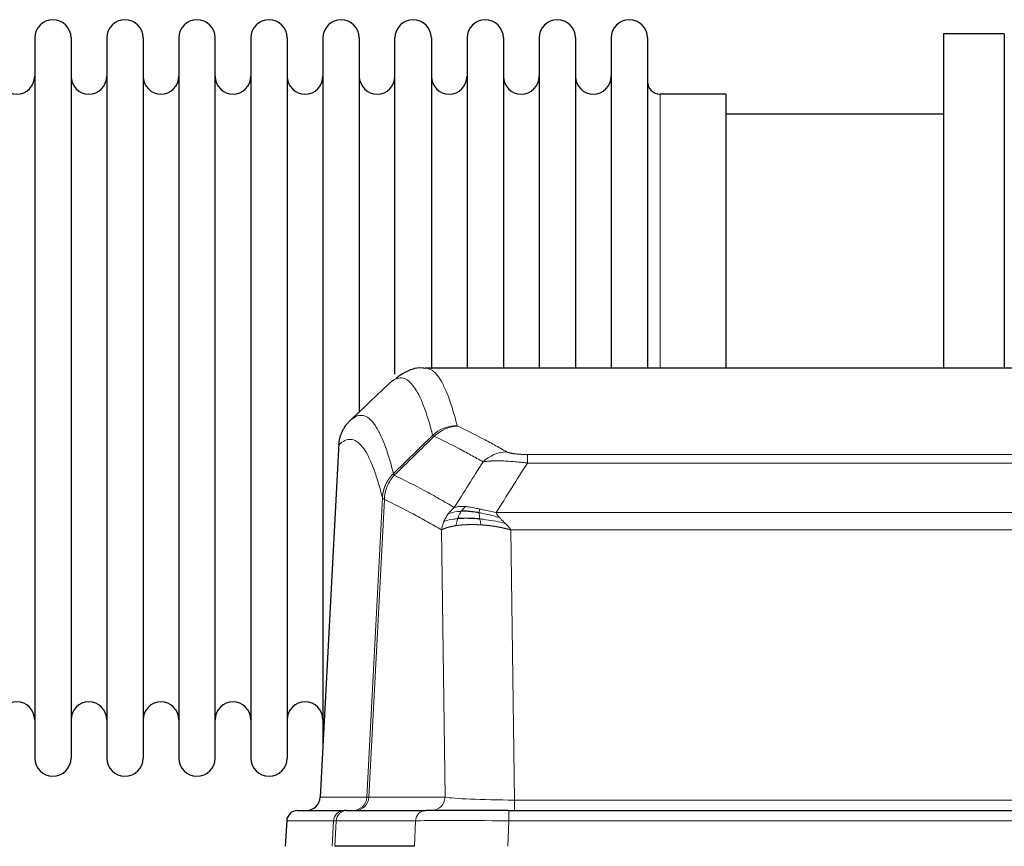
# Model space of a CAD drawing. Header units: inches. Extents: x 0 to 20790, y -12 to 14700.
# Tile 129 of 256: x 4192 to 4468, y 11704 to 11936. Entities that reach past the tile are written whole.
import ezdxf

# ---------------------------------------------------------------- set-up
doc = ezdxf.new("R2010")
doc.units = ezdxf.units.IN
doc.layers.add('1', color=7, linetype='Continuous', true_color=0xffffff)

msp = doc.modelspace()

# ---------------------------------------------------------------- linework, layer by layer
at = {"layer": '1', "color": 2, "linetype": 'Continuous', "lineweight": 25}
for p, q in [((4196.115, 11930.881), (4196.115, 11729.081)), ((4206.315, 11930.881), (4206.315, 11729.081)), ((4216.315, 11930.881), (4216.315, 11729.081)), ((4226.515, 11930.881), (4226.515, 11729.081)), ((4236.515, 11930.881), (4236.515, 11729.081)), ((4246.715, 11729.081), (4246.715, 11930.881)), ((4256.715, 11930.881), (4256.715, 11729.081)), ((4266.915, 11930.881), (4266.915, 11729.081)), ((4276.915, 11930.881), (4276.915, 11829.981)), ((4287.115, 11930.881), (4287.115, 11829.981)), ((4297.115, 11836.702), (4297.115, 11930.881)), ((4307.315, 11930.881), (4307.315, 11838.164)), ((4317.315, 11930.881), (4317.315, 11838.381)), ((4327.515, 11930.881), (4327.515, 11838.381)), ((4337.515, 11930.881), (4337.515, 11838.381)), ((4347.715, 11930.881), (4347.715, 11838.381)), ((4357.715, 11930.881), (4357.715, 11838.381)), ((4367.915, 11930.881), (4367.915, 11838.381)), ((4450.915, 11931.981), (4450.915, 11838.383)), ((4467.915, 11931.981), (4450.915, 11931.981)), ((4467.915, 11931.981), (4467.915, 11838.383)), ((4389.915, 11915.131), (4371.415, 11915.131)), ((4389.915, 11915.131), (4389.915, 11838.377)), ((4450.915, 11909.481), (4389.909, 11909.481)), ((4568.269, 11838.375), (4305.561, 11838.375)), ((4276.915, 11829.981), (4276.915, 11732.759)), ((4287.115, 11829.981), (4287.115, 11826.069)), ((4281.413, 11817.356), (4276.139, 11718.163)), ((4269.767, 11714.375), (4282.878, 11714.375)), ((4283.575, 11714.375), (4282.878, 11714.375)), ((4283.575, 11714.375), (4305.749, 11714.375)), ((4329.004, 11714.375), (4305.749, 11714.375)), ((4329.004, 11714.375), (4544.825, 11714.375)), ((4266.757, 11711.535), (4266.376, 11704.375)), ((4302.549, 11704.375), (4280.295, 11704.375))]:
    msp.add_line(p, q, dxfattribs=at)
at = {"layer": '1', "color": 110, "linetype": 'Continuous', "lineweight": 13}
for p, q in [((4371.415, 11915.131), (4371.415, 11838.377)), ((4281.399, 11816.862), (4276.151, 11718.166)), ((4334.243, 11811.752), (4334.243, 11814.169)), ((4334.243, 11814.169), (4539.586, 11814.169)), ((4539.586, 11811.752), (4334.243, 11811.752)), ((4289.217, 11718.166), (4293.594, 11802.035)), ((4294.15, 11801.558), (4289.798, 11718.166)), ((4325.512, 11797.922), (4548.317, 11797.922)), ((4311.15, 11718.166), (4310.193, 11793.013)), ((4544.205, 11793.023), (4329.625, 11793.023)), ((4329.625, 11793.023), (4330.593, 11717.34)), ((4276.151, 11718.166), (4289.217, 11718.166)), ((4289.798, 11718.166), (4311.15, 11718.166)), ((4330.593, 11714.375), (4330.593, 11717.34)), ((4330.593, 11717.34), (4543.236, 11717.34)), ((4329.004, 11711.532), (4329.004, 11714.375)), ((4266.773, 11711.532), (4266.393, 11704.375)), ((4279.884, 11711.532), (4266.773, 11711.532)), ((4279.51, 11704.375), (4279.884, 11711.532)), ((4280.668, 11711.532), (4280.295, 11704.375)), ((4302.842, 11711.532), (4280.668, 11711.532)), ((4302.549, 11704.375), (4302.842, 11711.532)), ((4329.004, 11711.532), (4328.711, 11704.375)), ((4544.825, 11711.532), (4329.004, 11711.532))]:
    msp.add_line(p, q, dxfattribs=at)
at = {"layer": '1', "color": 2, "linetype": 'Continuous', "lineweight": 25}
for centre, radius, start, end in [((4201.215, 11930.881), 5.1, 0, 180), ((4221.415, 11930.881), 5.1, 0, 180), ((4241.615, 11930.881), 5.1, 0, 180), ((4261.815, 11930.881), 5.1, 0, 180), ((4282.015, 11930.881), 5.1, 0, 180), ((4302.215, 11930.881), 5.1, 0, 180), ((4322.415, 11930.881), 5.1, 0, 180), ((4342.615, 11930.881), 5.1, 0, 180), ((4362.815, 11930.881), 5.1, 0, 180), ((4191.115, 11920.131), 5, 180, 0), ((4211.315, 11920.131), 5, 180, 0), ((4231.515, 11920.131), 5, 180, 0), ((4251.715, 11920.131), 5, 180, 0), ((4271.915, 11920.131), 5, 180, 0), ((4292.115, 11920.131), 5, 180, 0), ((4312.315, 11920.131), 5, 180, 0), ((4332.515, 11920.131), 5, 180, 0), ((4352.715, 11920.131), 5, 180, 0), ((4371.415, 11918.631), 3.5, 180, 270), ((4191.115, 11739.831), 5, 0, 180), ((4211.315, 11739.831), 5, 0, 180), ((4231.515, 11739.831), 5, 0, 180), ((4251.715, 11739.831), 5, 0, 180), ((4271.915, 11739.831), 5, 0, 180), ((4201.215, 11729.081), 5.1, 180, 0), ((4221.415, 11729.081), 5.1, 180, 0), ((4241.615, 11729.081), 5.1, 180, 0), ((4261.815, 11729.081), 5.1, 180, 0), ((4269.753, 11711.375), 3, 90, 176.80547)]:
    msp.add_arc(centre, radius, start, end, dxfattribs=at)
at = {"layer": '1', "color": 110, "linetype": 'Continuous', "lineweight": 13}
for centre, major_axis, ratio, start_param, end_param in [((4314.548, 11812.319), (-9.695, -2.45), 0.9931439, 4.4664808, 5.2238901), ((4314.735, 11812.158), (-4.281, -9.037), 0.9659395, 3.5975691, 4.3432065), ((4328.396, 11805.012), (-4.97, -8.677), 0.9635717, 3.6779385, 4.4208965), ((4285.225, 11718.375), (0, 4), 0.9993908, 3.1415927, 4.6600291), ((4285.923, 11718.375), (0, 4), 0.9702957, 3.1415927, 4.6600291), ((4309.243, 11718.375), (20.038, 0.208), 0.001459, 3.1763609, 3.3855124), ((4307.275, 11718.375), (0, 4), 0.9702957, 3.1415927, 4.6600291), ((4330.514, 11718.375), (-20.002, 0.052), 0.0517476, 0.2535919, 1.5749043), ((4269.767, 11711.375), (0, 3), 0.9993908, 0, 1.5184364), ((4282.878, 11711.375), (0, 3), 0.9993908, 0, 1.5184364), ((4283.575, 11711.375), (0, 3), 0.9702957, 0, 1.5184364), ((4305.749, 11711.375), (0, 3), 0.9702957, 0, 1.5184364), ((4306.896, 11711.375), (-27.029, 0.156), 0.000812, 6.0391366, 6.248288), ((4329.056, 11711.375), (-27.018, 0.123), 0.0058026, 4.7143189, 6.0386286)]:
    msp.add_ellipse(centre, major_axis=major_axis, ratio=ratio, start_param=start_param, end_param=end_param, dxfattribs=at)
at = {"layer": '1', "color": 2, "linetype": 'Continuous', "lineweight": 25}
msp.add_ellipse((4272.159, 11718.375), major_axis=(0, 4), ratio=0.9993908, start_param=3.1415927, end_param=4.6600291, dxfattribs=at)
for points, knots in [([(4305.564, 11838.24), (4305.342, 11838.289), (4303.108, 11838.711), (4299.778, 11837.237), (4297.902, 11835.913), (4297.358, 11835.366)], [0, 0, 0, 0, 0.0680433, 0.6928769, 1, 1, 1, 1]), ([(4281.399, 11816.862), (4281.428, 11817.493), (4281.518, 11818.121), (4281.741, 11819.039), (4281.83, 11819.342), (4282.036, 11819.936), (4282.153, 11820.228), (4282.415, 11820.799), (4282.559, 11821.079), (4282.873, 11821.621), (4283.043, 11821.885), (4283.407, 11822.394), (4283.601, 11822.64), (4284.012, 11823.112), (4284.228, 11823.337), (4284.454, 11823.552)], [0, 0, 0, 0, 0.25, 0.25, 0.375, 0.375, 0.5, 0.5, 0.625, 0.625, 0.75, 0.75, 0.875, 0.875, 1, 1, 1, 1]), ([(4320.744, 11797.832), (4320.515, 11797.871), (4320.288, 11797.908), (4319.386, 11798.044), (4318.727, 11798.122), (4317.457, 11798.225), (4316.847, 11798.251), (4316.075, 11798.248), (4315.886, 11798.245), (4315.7, 11798.238)], [0, 0, 0, 0, 0.125, 0.125, 0.5, 0.5, 0.875, 0.875, 1, 1, 1, 1]), ([(4320.912, 11796.09), (4320.624, 11796.117), (4320.337, 11796.141), (4319.203, 11796.224), (4318.38, 11796.259), (4316.815, 11796.277), (4316.074, 11796.261), (4315.156, 11796.209), (4314.932, 11796.193), (4314.715, 11796.176)], [0, 0, 0, 0, 0.125, 0.125, 0.5, 0.5, 0.875, 0.875, 1, 1, 1, 1])]:
    msp.add_open_spline(points, degree=3, knots=knots, dxfattribs=at)
at = {"layer": '1', "color": 110, "linetype": 'Continuous', "lineweight": 13}
for points, knots in [([(4305.568, 11838.375), (4305.661, 11838.375), (4306.284, 11838.346), (4306.897, 11838.122), (4307.668, 11837.625), (4308.05, 11837.323), (4308.429, 11836.943), (4308.68, 11836.671), (4308.805, 11836.526), (4309.429, 11835.759), (4309.92, 11835.005), (4310.645, 11833.661), (4310.885, 11833.179), (4311.361, 11832.142), (4311.597, 11831.589), (4312.299, 11829.824), (4313.22, 11827.19), (4314.11, 11823.993), (4314.548, 11822.254)], [0, 0, 0, 0, 0.0285171, 0.1904309, 0.1904309, 0.2713878, 0.3118663, 0.3118663, 0.3523447, 0.3523447, 0.5142585, 0.5142585, 0.5952154, 0.5952154, 0.6761724, 0.6761724, 0.8380862, 1, 1, 1, 1]), ([(4307.68, 11819.516), (4307.242, 11821.253), (4306.35, 11824.447), (4305.428, 11827.079), (4304.726, 11828.843), (4304.489, 11829.396), (4304.013, 11830.431), (4303.773, 11830.914), (4303.046, 11832.257), (4302.555, 11833.011), (4301.93, 11833.778), (4301.805, 11833.923), (4301.553, 11834.194), (4301.174, 11834.575), (4300.791, 11834.877), (4300.02, 11835.374), (4298.976, 11835.756), (4297.366, 11835.485), (4296.264, 11834.741), (4295.706, 11834.229)], [0, 0, 0, 0, 0.125, 0.25, 0.25, 0.3125, 0.3125, 0.375, 0.375, 0.5, 0.5, 0.53125, 0.53125, 0.5625, 0.625, 0.625, 0.75, 0.875, 1, 1, 1, 1]), ([(4284.454, 11823.552), (4285.026, 11824.106), (4286.153, 11824.92), (4287.798, 11825.265), (4288.865, 11824.911), (4289.653, 11824.427), (4290.044, 11824.13), (4290.496, 11823.687), (4290.688, 11823.477), (4290.816, 11823.332), (4290.88, 11823.258), (4291.199, 11822.873), (4291.579, 11822.357), (4292.017, 11821.659), (4292.203, 11821.34), (4292.327, 11821.122), (4292.389, 11821.011), (4292.945, 11819.99), (4293.918, 11817.885), (4295.329, 11813.853), (4296.237, 11810.582), (4296.683, 11808.801)], [0, 0, 0, 0, 0.125, 0.25, 0.375, 0.375, 0.4375, 0.46875, 0.484375, 0.484375, 0.5, 0.5, 0.5625, 0.59375, 0.609375, 0.609375, 0.625, 0.625, 0.75, 0.875, 1, 1, 1, 1]), ([(4314.735, 11822.093), (4314.679, 11822.119), (4314.636, 11822.146), (4314.573, 11822.2), (4314.555, 11822.227), (4314.548, 11822.254)], [0, 0, 0, 0, 0.5, 0.5, 1, 1, 1, 1]), ([(4314.735, 11822.093), (4317.021, 11821.006), (4319.302, 11819.864), (4322.717, 11818.071), (4323.855, 11817.459), (4326.127, 11816.209), (4327.262, 11815.57), (4328.396, 11814.918)], [0, 0, 0, 0, 0.5, 0.5, 0.75, 0.75, 1, 1, 1, 1]), ([(4321.816, 11812.093), (4320.681, 11812.746), (4319.544, 11813.385), (4317.269, 11814.637), (4316.131, 11815.249), (4312.711, 11817.044), (4310.427, 11818.187), (4308.139, 11819.276)], [0, 0, 0, 0, 0.25, 0.25, 0.5, 0.5, 1, 1, 1, 1]), ([(4293.594, 11802.035), (4293.149, 11803.814), (4292.243, 11807.083), (4290.836, 11811.114), (4289.866, 11813.222), (4289.312, 11814.245), (4289.25, 11814.356), (4289.126, 11814.574), (4288.94, 11814.895), (4288.504, 11815.595), (4288.125, 11816.113), (4287.807, 11816.499), (4287.743, 11816.574), (4287.616, 11816.72), (4287.424, 11816.931), (4286.974, 11817.377), (4286.583, 11817.677), (4285.797, 11818.168), (4284.734, 11818.532), (4283.093, 11818.206), (4281.969, 11817.407), (4281.399, 11816.862)], [0, 0, 0, 0, 0.125, 0.25, 0.375, 0.375, 0.390625, 0.390625, 0.40625, 0.4375, 0.5, 0.5, 0.515625, 0.515625, 0.53125, 0.5625, 0.625, 0.625, 0.75, 0.875, 1, 1, 1, 1]), ([(4334.243, 11814.169), (4334.061, 11814.169), (4333.878, 11814.17), (4333.515, 11814.174), (4333.335, 11814.177), (4332.979, 11814.187), (4332.804, 11814.192), (4332.457, 11814.206), (4332.286, 11814.215), (4332.075, 11814.226), (4332.033, 11814.229), (4331.95, 11814.234), (4331.825, 11814.242), (4331.704, 11814.25), (4331.465, 11814.268), (4331.157, 11814.294), (4330.87, 11814.325), (4330.697, 11814.345), (4330.662, 11814.349), (4330.594, 11814.357), (4330.561, 11814.362), (4330.461, 11814.375), (4330.396, 11814.383), (4330.206, 11814.41), (4330.087, 11814.429), (4329.86, 11814.468), (4329.753, 11814.488), (4329.55, 11814.529), (4329.455, 11814.55), (4329.342, 11814.577), (4329.32, 11814.583), (4329.276, 11814.594), (4329.254, 11814.599), (4329.19, 11814.616), (4329.149, 11814.627), (4329.031, 11814.66), (4328.957, 11814.683), (4328.82, 11814.729), (4328.757, 11814.752), (4328.58, 11814.822), (4328.48, 11814.87), (4328.396, 11814.918)], [0, 0, 0, 0, 0.0625, 0.0625, 0.125, 0.125, 0.1875, 0.1875, 0.25, 0.25, 0.265625, 0.265625, 0.28125, 0.3125, 0.3125, 0.375, 0.4375, 0.4375, 0.453125, 0.453125, 0.46875, 0.46875, 0.5, 0.5, 0.5625, 0.5625, 0.625, 0.625, 0.6875, 0.6875, 0.703125, 0.703125, 0.71875, 0.71875, 0.75, 0.75, 0.8125, 0.8125, 0.875, 0.875, 1, 1, 1, 1]), ([(4334.243, 11811.752), (4333.909, 11811.795), (4333.575, 11811.836), (4332.912, 11811.914), (4332.584, 11811.951), (4331.608, 11812.055), (4330.971, 11812.116), (4330.268, 11812.174), (4330.19, 11812.18), (4330.035, 11812.193), (4329.957, 11812.199), (4329.726, 11812.216), (4329.573, 11812.227), (4329.118, 11812.259), (4328.523, 11812.297), (4327.951, 11812.325), (4327.529, 11812.342), (4327.321, 11812.35), (4327.115, 11812.356), (4326.979, 11812.36), (4326.911, 11812.362), (4326.306, 11812.377), (4325.798, 11812.381), (4325.078, 11812.373), (4324.846, 11812.368), (4324.507, 11812.357), (4324.396, 11812.353), (4324.178, 11812.343), (4324.07, 11812.338), (4323.543, 11812.308), (4323.155, 11812.276), (4322.44, 11812.196), (4322.114, 11812.149), (4321.816, 11812.093)], [0, 0, 0, 0, 0.0625, 0.0625, 0.125, 0.125, 0.25, 0.25, 0.265625, 0.265625, 0.28125, 0.28125, 0.3125, 0.3125, 0.375, 0.4375, 0.4375, 0.46875, 0.484375, 0.484375, 0.5, 0.5, 0.625, 0.625, 0.6875, 0.6875, 0.71875, 0.71875, 0.75, 0.75, 0.875, 0.875, 1, 1, 1, 1]), ([(4293.594, 11802.035), (4293.595, 11802.052), (4293.597, 11802.085), (4293.6, 11802.136), (4293.603, 11802.187), (4293.607, 11802.238), (4293.61, 11802.288), (4293.614, 11802.339), (4293.619, 11802.389), (4293.623, 11802.44), (4293.628, 11802.491), (4293.633, 11802.541), (4293.639, 11802.592), (4293.644, 11802.642), (4293.65, 11802.693), (4293.656, 11802.743), (4293.663, 11802.793), (4293.669, 11802.844), (4293.676, 11802.894), (4293.683, 11802.944), (4293.69, 11802.995), (4293.698, 11803.045), (4293.706, 11803.095), (4293.714, 11803.145), (4293.722, 11803.195), (4293.731, 11803.245), (4293.74, 11803.295), (4293.749, 11803.345), (4293.758, 11803.395), (4293.768, 11803.445), (4293.778, 11803.495), (4293.788, 11803.545), (4293.798, 11803.594), (4293.809, 11803.644), (4293.82, 11803.694), (4293.831, 11803.743), (4293.842, 11803.793), (4293.854, 11803.842), (4293.866, 11803.892), (4293.878, 11803.941), (4293.89, 11803.99), (4293.903, 11804.039), (4293.916, 11804.088), (4293.929, 11804.138), (4293.942, 11804.187), (4293.956, 11804.235), (4293.97, 11804.284), (4293.984, 11804.333), (4293.998, 11804.382), (4294.013, 11804.431), (4294.028, 11804.479), (4294.043, 11804.528), (4294.058, 11804.576), (4294.074, 11804.624), (4294.089, 11804.673), (4294.105, 11804.721), (4294.122, 11804.769), (4294.138, 11804.817), (4294.155, 11804.865), (4294.172, 11804.913), (4294.189, 11804.96), (4294.207, 11805.008), (4294.224, 11805.056), (4294.242, 11805.103), (4294.26, 11805.151), (4294.279, 11805.198), (4294.298, 11805.245), (4294.316, 11805.292), (4294.336, 11805.339), (4294.355, 11805.386), (4294.375, 11805.433), (4294.394, 11805.48), (4294.414, 11805.526), (4294.435, 11805.573), (4294.455, 11805.619), (4294.476, 11805.666), (4294.503, 11805.725), (4294.537, 11805.798), (4294.578, 11805.884), (4294.619, 11805.97), (4294.662, 11806.055), (4294.705, 11806.14), (4294.749, 11806.225), (4294.794, 11806.309), (4294.84, 11806.392), (4294.886, 11806.475), (4294.933, 11806.558), (4294.981, 11806.64), (4295.03, 11806.722), (4295.079, 11806.803), (4295.129, 11806.884), (4295.18, 11806.965), (4295.232, 11807.045), (4295.284, 11807.124), (4295.337, 11807.203), (4295.391, 11807.281), (4295.446, 11807.359), (4295.501, 11807.437), (4295.557, 11807.514), (4295.614, 11807.59), (4295.672, 11807.666), (4295.73, 11807.741), (4295.789, 11807.816), (4295.848, 11807.89), (4295.909, 11807.964), (4295.97, 11808.037), (4296.031, 11808.109), (4296.093, 11808.181), (4296.156, 11808.252), (4296.22, 11808.323), (4296.284, 11808.393), (4296.349, 11808.463), (4296.415, 11808.532), (4296.481, 11808.6), (4296.548, 11808.667), (4296.615, 11808.734), (4296.661, 11808.779), (4296.683, 11808.801)], [0, 0, 0, 0, 0.0066687, 0.0133374, 0.0200061, 0.0266746, 0.0333432, 0.0400116, 0.0466801, 0.0533484, 0.0600168, 0.066685, 0.0733532, 0.0800214, 0.0866895, 0.0933575, 0.1000255, 0.1066935, 0.1133614, 0.1200292, 0.126697, 0.1333647, 0.1400324, 0.1467001, 0.1533676, 0.1600352, 0.1667026, 0.1733701, 0.1800374, 0.1867047, 0.193372, 0.2000392, 0.2067064, 0.2133735, 0.2200405, 0.2267075, 0.2333745, 0.2400414, 0.2467082, 0.253375, 0.2600418, 0.2667085, 0.2733751, 0.2800417, 0.2867082, 0.2933747, 0.3000412, 0.3067075, 0.3133739, 0.3200401, 0.3267064, 0.3333725, 0.3400387, 0.3467047, 0.3533708, 0.3600367, 0.3667026, 0.3733685, 0.3800343, 0.3867001, 0.3933658, 0.4000315, 0.4066971, 0.4133626, 0.4200281, 0.4266936, 0.433359, 0.4400243, 0.4466896, 0.4533549, 0.4600201, 0.4666852, 0.4733503, 0.4800154, 0.4866804, 0.4933453, 0.5000102, 0.5125098, 0.5250093, 0.5375088, 0.5500082, 0.5625077, 0.5750071, 0.5875066, 0.600006, 0.6125054, 0.6250049, 0.6375043, 0.6500037, 0.6625032, 0.6750026, 0.6875021, 0.7000016, 0.7125011, 0.7250006, 0.7375001, 0.7499997, 0.7624993, 0.7749989, 0.7874985, 0.7999982, 0.812498, 0.8249977, 0.8374975, 0.8499974, 0.8624973, 0.8749972, 0.8874972, 0.8999973, 0.9124974, 0.9249976, 0.9374978, 0.9499981, 0.9624985, 0.9749989, 0.9874994, 1, 1, 1, 1]), ([(4294.15, 11801.558), (4294.172, 11802.189), (4294.249, 11802.817), (4294.513, 11804.046), (4294.699, 11804.646), (4295.17, 11805.798), (4295.456, 11806.351), (4296.114, 11807.388), (4296.487, 11807.873), (4296.895, 11808.318)], [0, 0, 0, 0, 0.25, 0.25, 0.5, 0.5, 0.75, 0.75, 1, 1, 1, 1]), ([(4296.895, 11808.318), (4296.82, 11808.406), (4296.778, 11808.503), (4296.72, 11808.676), (4296.704, 11808.752), (4296.683, 11808.801)], [0, 0, 0, 0, 0.5, 0.5, 1, 1, 1, 1]), ([(4296.895, 11808.318), (4299.718, 11806.979), (4302.533, 11805.558), (4306.747, 11803.303), (4308.15, 11802.531), (4310.952, 11800.946), (4312.351, 11800.133), (4313.749, 11799.299)], [0, 0, 0, 0, 0.5, 0.5, 0.75, 0.75, 1, 1, 1, 1]), ([(4294.15, 11801.558), (4294.145, 11801.561), (4294.135, 11801.568), (4294.12, 11801.578), (4294.105, 11801.587), (4294.089, 11801.597), (4294.074, 11801.607), (4294.059, 11801.617), (4294.043, 11801.626), (4294.028, 11801.636), (4294.013, 11801.646), (4293.997, 11801.656), (4293.982, 11801.666), (4293.966, 11801.676), (4293.951, 11801.686), (4293.936, 11801.696), (4293.921, 11801.706), (4293.906, 11801.716), (4293.891, 11801.726), (4293.876, 11801.736), (4293.862, 11801.747), (4293.847, 11801.757), (4293.833, 11801.767), (4293.819, 11801.777), (4293.805, 11801.787), (4293.791, 11801.798), (4293.778, 11801.808), (4293.757, 11801.824), (4293.731, 11801.846), (4293.703, 11801.872), (4293.679, 11801.896), (4293.66, 11801.918), (4293.644, 11801.938), (4293.631, 11801.956), (4293.621, 11801.972), (4293.613, 11801.986), (4293.607, 11801.999), (4293.603, 11802.009), (4293.599, 11802.018), (4293.597, 11802.025), (4293.595, 11802.03), (4293.594, 11802.033), (4293.594, 11802.034), (4293.594, 11802.035)], [0, 0, 0, 0, 0.0155037, 0.0313049, 0.0474035, 0.0637997, 0.0804935, 0.097485, 0.1147743, 0.1323613, 0.1502462, 0.1684289, 0.1869096, 0.2056883, 0.224765, 0.2441397, 0.2638126, 0.2837835, 0.3040527, 0.32462, 0.3454856, 0.3666494, 0.3881116, 0.409872, 0.4319308, 0.454288, 0.4769435, 0.4998975, 0.5635611, 0.6228928, 0.6778927, 0.7285606, 0.7748966, 0.8169007, 0.8545729, 0.8879131, 0.9169214, 0.9415977, 0.9619421, 0.9779545, 0.989635, 0.9969835, 1, 1, 1, 1]), ([(4310.193, 11793.013), (4308.862, 11793.8), (4307.53, 11794.568), (4304.862, 11796.066), (4303.526, 11796.797), (4299.516, 11798.933), (4296.836, 11800.283), (4294.15, 11801.558)], [0, 0, 0, 0, 0.25, 0.25, 0.5, 0.5, 1, 1, 1, 1]), ([(4310.832, 11795.352), (4310.988, 11795.727), (4311.168, 11796.096), (4311.572, 11796.811), (4311.797, 11797.158), (4312.042, 11797.492)], [0, 0, 0, 0, 0.5, 0.5, 1, 1, 1, 1]), ([(4312.042, 11797.492), (4312.288, 11797.823), (4312.555, 11798.14), (4313.125, 11798.744), (4313.429, 11799.031), (4313.749, 11799.299)], [0, 0, 0, 0, 0.5, 0.5, 1, 1, 1, 1]), ([(4315.7, 11798.238), (4315.329, 11798.225), (4314.972, 11798.2), (4313.612, 11798.048), (4312.741, 11797.823), (4312.042, 11797.492)], [0, 0, 0, 0, 0.25, 0.25, 1, 1, 1, 1]), ([(4316.925, 11799.561), (4316.626, 11799.586), (4316.335, 11799.602), (4315.209, 11799.618), (4314.442, 11799.524), (4313.749, 11799.299)], [0, 0, 0, 0, 0.25, 0.25, 1, 1, 1, 1]), ([(4314.715, 11796.176), (4314.745, 11796.266), (4314.778, 11796.357), (4314.912, 11796.721), (4315.025, 11796.993), (4315.275, 11797.518), (4315.411, 11797.771), (4315.602, 11798.086), (4315.651, 11798.163), (4315.7, 11798.238)], [0, 0, 0, 0, 0.125, 0.125, 0.5, 0.5, 0.875, 0.875, 1, 1, 1, 1]), ([(4315.7, 11798.238), (4315.799, 11798.388), (4315.9, 11798.53), (4316.157, 11798.858), (4316.315, 11799.032), (4316.625, 11799.333), (4316.779, 11799.459), (4316.925, 11799.561)], [0, 0, 0, 0, 0.25, 0.25, 0.625, 0.625, 1, 1, 1, 1]), ([(4320.894, 11798.865), (4320.714, 11798.905), (4320.535, 11798.945), (4319.828, 11799.098), (4319.314, 11799.205), (4318.319, 11799.386), (4317.84, 11799.461), (4317.226, 11799.532), (4317.074, 11799.548), (4316.925, 11799.561)], [0, 0, 0, 0, 0.125, 0.125, 0.5, 0.5, 0.875, 0.875, 1, 1, 1, 1]), ([(4320.744, 11797.832), (4320.742, 11797.956), (4320.744, 11798.072), (4320.757, 11798.337), (4320.773, 11798.474), (4320.821, 11798.704), (4320.854, 11798.796), (4320.894, 11798.865)], [0, 0, 0, 0, 0.25, 0.25, 0.625, 0.625, 1, 1, 1, 1]), ([(4326.383, 11796.478), (4324.972, 11796.9), (4323.536, 11797.276), (4321.665, 11797.666), (4321.201, 11797.754), (4320.744, 11797.832)], [0, 0, 0, 0, 0.75, 0.75, 1, 1, 1, 1]), ([(4320.912, 11796.09), (4320.9, 11796.168), (4320.889, 11796.245), (4320.844, 11796.555), (4320.815, 11796.787), (4320.771, 11797.231), (4320.756, 11797.444), (4320.746, 11797.706), (4320.745, 11797.77), (4320.744, 11797.832)], [0, 0, 0, 0, 0.125, 0.125, 0.5, 0.5, 0.875, 0.875, 1, 1, 1, 1]), ([(4325.512, 11797.922), (4324.292, 11798.11), (4323.116, 11798.367), (4321.622, 11798.702), (4321.254, 11798.785), (4320.894, 11798.865)], [0, 0, 0, 0, 0.75, 0.75, 1, 1, 1, 1]), ([(4326.383, 11796.478), (4326.264, 11796.605), (4326.154, 11796.731), (4325.906, 11797.04), (4325.781, 11797.222), (4325.594, 11797.578), (4325.533, 11797.752), (4325.512, 11797.922)], [0, 0, 0, 0, 0.25, 0.25, 0.625, 0.625, 1, 1, 1, 1]), ([(4310.193, 11793.013), (4310.25, 11793.41), (4310.332, 11793.805), (4310.545, 11794.587), (4310.677, 11794.973), (4310.832, 11795.352)], [0, 0, 0, 0, 0.5, 0.5, 1, 1, 1, 1]), ([(4314.715, 11796.176), (4314.28, 11796.14), (4313.87, 11796.094), (4312.34, 11795.877), (4311.444, 11795.637), (4310.832, 11795.352)], [0, 0, 0, 0, 0.25, 0.25, 1, 1, 1, 1]), ([(4314.224, 11794.214), (4314.26, 11794.414), (4314.303, 11794.638), (4314.408, 11795.117), (4314.471, 11795.373), (4314.597, 11795.814), (4314.653, 11795.994), (4314.715, 11796.176)], [0, 0, 0, 0, 0.375, 0.375, 0.75, 0.75, 1, 1, 1, 1]), ([(4321.227, 11794.44), (4321.205, 11794.441), (4321.161, 11794.444), (4321.095, 11794.448), (4321.029, 11794.452), (4320.963, 11794.456), (4320.897, 11794.459), (4320.831, 11794.463), (4320.765, 11794.466), (4320.699, 11794.47), (4320.632, 11794.473), (4320.566, 11794.476), (4320.499, 11794.479), (4320.433, 11794.482), (4320.366, 11794.485), (4320.3, 11794.487), (4320.233, 11794.49), (4320.166, 11794.493), (4320.1, 11794.495), (4320.033, 11794.497), (4319.966, 11794.499), (4319.899, 11794.501), (4319.832, 11794.503), (4319.765, 11794.505), (4319.699, 11794.507), (4319.632, 11794.508), (4319.565, 11794.51), (4319.498, 11794.511), (4319.431, 11794.512), (4319.363, 11794.513), (4319.296, 11794.514), (4319.229, 11794.515), (4319.162, 11794.516), (4319.095, 11794.517), (4319.028, 11794.517), (4318.961, 11794.518), (4318.894, 11794.518), (4318.827, 11794.518), (4318.76, 11794.518), (4318.693, 11794.518), (4318.625, 11794.518), (4318.558, 11794.518), (4318.491, 11794.517), (4318.424, 11794.517), (4318.357, 11794.516), (4318.29, 11794.515), (4318.223, 11794.515), (4318.156, 11794.514), (4318.089, 11794.512), (4318.022, 11794.511), (4317.955, 11794.51), (4317.889, 11794.508), (4317.822, 11794.507), (4317.755, 11794.505), (4317.688, 11794.503), (4317.621, 11794.501), (4317.555, 11794.499), (4317.488, 11794.497), (4317.422, 11794.494), (4317.355, 11794.492), (4317.289, 11794.489), (4317.222, 11794.487), (4317.156, 11794.484), (4317.09, 11794.481), (4317.024, 11794.478), (4316.958, 11794.474), (4316.891, 11794.471), (4316.826, 11794.468), (4316.76, 11794.464), (4316.694, 11794.46), (4316.628, 11794.456), (4316.563, 11794.452), (4316.497, 11794.448), (4316.432, 11794.444), (4316.366, 11794.44), (4316.301, 11794.435), (4316.236, 11794.431), (4316.171, 11794.426), (4316.106, 11794.421), (4316.041, 11794.416), (4315.976, 11794.411), (4315.912, 11794.406), (4315.847, 11794.4), (4315.783, 11794.395), (4315.719, 11794.389), (4315.655, 11794.383), (4315.591, 11794.377), (4315.527, 11794.371), (4315.463, 11794.365), (4315.4, 11794.359), (4315.336, 11794.352), (4315.273, 11794.346), (4315.21, 11794.339), (4315.147, 11794.332), (4315.084, 11794.325), (4315.022, 11794.318), (4314.959, 11794.311), (4314.897, 11794.304), (4314.835, 11794.296), (4314.773, 11794.289), (4314.711, 11794.281), (4314.65, 11794.273), (4314.588, 11794.265), (4314.527, 11794.257), (4314.466, 11794.249), (4314.405, 11794.24), (4314.345, 11794.232), (4314.284, 11794.223), (4314.244, 11794.217), (4314.224, 11794.214)], [0, 0, 0, 0, 0.0082024, 0.0164263, 0.0246716, 0.0329384, 0.0412265, 0.0495362, 0.0578672, 0.0662198, 0.0745938, 0.0829892, 0.0914062, 0.0998446, 0.1083045, 0.1167859, 0.1252887, 0.1338131, 0.1423589, 0.1509263, 0.1595151, 0.1681255, 0.1767574, 0.1854108, 0.1940858, 0.2027822, 0.2115002, 0.2202398, 0.2290008, 0.2377835, 0.2465876, 0.2554134, 0.2642606, 0.2731295, 0.2820199, 0.2909319, 0.2998654, 0.3088206, 0.3177973, 0.3267956, 0.3358154, 0.3448569, 0.35392, 0.3630047, 0.3721109, 0.3812388, 0.3903883, 0.3995594, 0.4087522, 0.4179665, 0.4272025, 0.4364601, 0.4457393, 0.4550402, 0.4643627, 0.4737069, 0.4830727, 0.4924601, 0.5018692, 0.5113, 0.5207524, 0.5302265, 0.5397222, 0.5492397, 0.5587788, 0.5683395, 0.577922, 0.5875261, 0.5971519, 0.6067994, 0.6164686, 0.6261595, 0.6358721, 0.6456064, 0.6553624, 0.6651401, 0.6749395, 0.6847606, 0.6946034, 0.704468, 0.7143542, 0.7242622, 0.734192, 0.7441434, 0.7541166, 0.7641115, 0.7741282, 0.7841666, 0.7942268, 0.8043087, 0.8144123, 0.8245377, 0.8346848, 0.8448538, 0.8550444, 0.8652568, 0.875491, 0.885747, 0.8960247, 0.9063242, 0.9166455, 0.9269886, 0.9373534, 0.9477401, 0.9581485, 0.9685787, 0.9790306, 0.9895044, 1, 1, 1, 1]), ([(4321.227, 11794.44), (4321.194, 11794.602), (4321.155, 11794.788), (4321.073, 11795.19), (4321.03, 11795.407), (4320.963, 11795.782), (4320.937, 11795.936), (4320.912, 11796.09)], [0, 0, 0, 0, 0.375, 0.375, 0.75, 0.75, 1, 1, 1, 1]), ([(4328.054, 11794.86), (4326.281, 11795.312), (4324.452, 11795.658), (4322.078, 11795.971), (4321.49, 11796.037), (4320.912, 11796.09)], [0, 0, 0, 0, 0.75, 0.75, 1, 1, 1, 1]), ([(4329.625, 11793.023), (4329.603, 11793.029), (4329.558, 11793.042), (4329.492, 11793.06), (4329.425, 11793.079), (4329.359, 11793.097), (4329.292, 11793.115), (4329.225, 11793.134), (4329.158, 11793.152), (4329.091, 11793.17), (4329.024, 11793.187), (4328.957, 11793.205), (4328.889, 11793.223), (4328.822, 11793.24), (4328.754, 11793.258), (4328.686, 11793.275), (4328.619, 11793.292), (4328.551, 11793.309), (4328.483, 11793.326), (4328.415, 11793.343), (4328.347, 11793.36), (4328.278, 11793.376), (4328.21, 11793.393), (4328.141, 11793.409), (4328.073, 11793.425), (4328.004, 11793.442), (4327.936, 11793.458), (4327.867, 11793.474), (4327.798, 11793.489), (4327.729, 11793.505), (4327.66, 11793.521), (4327.591, 11793.536), (4327.521, 11793.552), (4327.452, 11793.567), (4327.383, 11793.582), (4327.313, 11793.597), (4327.243, 11793.612), (4327.174, 11793.627), (4327.104, 11793.642), (4327.034, 11793.656), (4326.964, 11793.671), (4326.894, 11793.685), (4326.824, 11793.7), (4326.754, 11793.714), (4326.684, 11793.728), (4326.614, 11793.742), (4326.543, 11793.755), (4326.473, 11793.769), (4326.402, 11793.783), (4326.332, 11793.796), (4326.261, 11793.81), (4326.191, 11793.823), (4326.12, 11793.836), (4326.049, 11793.849), (4325.978, 11793.862), (4325.907, 11793.875), (4325.836, 11793.887), (4325.765, 11793.9), (4325.694, 11793.912), (4325.623, 11793.924), (4325.552, 11793.937), (4325.481, 11793.949), (4325.409, 11793.96), (4325.338, 11793.972), (4325.266, 11793.984), (4325.195, 11793.996), (4325.123, 11794.007), (4325.052, 11794.018), (4324.98, 11794.029), (4324.909, 11794.041), (4324.837, 11794.052), (4324.765, 11794.062), (4324.693, 11794.073), (4324.622, 11794.084), (4324.55, 11794.094), (4324.478, 11794.104), (4324.406, 11794.115), (4324.334, 11794.125), (4324.262, 11794.135), (4324.19, 11794.145), (4324.118, 11794.154), (4324.046, 11794.164), (4323.974, 11794.173), (4323.902, 11794.183), (4323.829, 11794.192), (4323.757, 11794.201), (4323.685, 11794.21), (4323.613, 11794.219), (4323.54, 11794.228), (4323.468, 11794.236), (4323.396, 11794.245), (4323.324, 11794.253), (4323.251, 11794.261), (4323.179, 11794.27), (4323.107, 11794.277), (4323.034, 11794.285), (4322.962, 11794.293), (4322.89, 11794.301), (4322.817, 11794.308), (4322.745, 11794.315), (4322.672, 11794.323), (4322.6, 11794.33), (4322.528, 11794.337), (4322.455, 11794.344), (4322.383, 11794.35), (4322.311, 11794.357), (4322.238, 11794.363), (4322.166, 11794.37), (4322.094, 11794.376), (4322.021, 11794.382), (4321.949, 11794.388), (4321.877, 11794.394), (4321.804, 11794.399), (4321.732, 11794.405), (4321.66, 11794.41), (4321.588, 11794.415), (4321.516, 11794.421), (4321.443, 11794.426), (4321.371, 11794.43), (4321.299, 11794.435), (4321.251, 11794.438), (4321.227, 11794.44)], [0, 0, 0, 0, 0.007775, 0.0155603, 0.0233558, 0.0311618, 0.038978, 0.0468046, 0.0546416, 0.0624889, 0.0703466, 0.0782147, 0.0860931, 0.093982, 0.1018813, 0.109791, 0.1177112, 0.1256417, 0.1335828, 0.1415343, 0.1494962, 0.1574687, 0.1654516, 0.173445, 0.1814489, 0.1894634, 0.1974883, 0.2055238, 0.2135699, 0.2216264, 0.2296936, 0.2377713, 0.2458596, 0.2539585, 0.2620679, 0.270188, 0.2783187, 0.28646, 0.2946119, 0.3027745, 0.3109477, 0.3191316, 0.3273261, 0.3355314, 0.3437472, 0.3519738, 0.3602111, 0.3684591, 0.3767178, 0.3849872, 0.3932673, 0.4015582, 0.4098598, 0.4181722, 0.4264954, 0.4348293, 0.443174, 0.4515295, 0.4598958, 0.4682728, 0.4766607, 0.4850594, 0.493469, 0.5018893, 0.5103206, 0.5187626, 0.5272155, 0.5356793, 0.544154, 0.5526395, 0.561136, 0.5696433, 0.5781615, 0.5866906, 0.5952307, 0.6037817, 0.6123436, 0.6209165, 0.6295003, 0.638095, 0.6467007, 0.6553174, 0.6639451, 0.6725838, 0.6812334, 0.6898941, 0.6985657, 0.7072484, 0.7159421, 0.7246468, 0.7333625, 0.7420893, 0.7508272, 0.759576, 0.768336, 0.777107, 0.7858891, 0.7946823, 0.8034866, 0.812302, 0.8211284, 0.829966, 0.8388147, 0.8476746, 0.8565455, 0.8654276, 0.8743209, 0.8832252, 0.8921408, 0.9010675, 0.9100054, 0.9189544, 0.9279147, 0.9368861, 0.9458688, 0.9548626, 0.9638676, 0.9728839, 0.9819114, 0.9909501, 1, 1, 1, 1]), ([(4328.054, 11794.86), (4327.98, 11794.931), (4327.906, 11795.002), (4327.61, 11795.284), (4327.388, 11795.49), (4326.961, 11795.894), (4326.756, 11796.092), (4326.503, 11796.35), (4326.442, 11796.414), (4326.383, 11796.478)], [0, 0, 0, 0, 0.125, 0.125, 0.5, 0.5, 0.875, 0.875, 1, 1, 1, 1]), ([(4329.625, 11793.023), (4329.472, 11793.269), (4329.296, 11793.509), (4328.913, 11793.975), (4328.706, 11794.202), (4328.348, 11794.571), (4328.202, 11794.717), (4328.054, 11794.86)], [0, 0, 0, 0, 0.375, 0.375, 0.75, 0.75, 1, 1, 1, 1]), ([(4314.224, 11794.214), (4314.213, 11794.213), (4314.19, 11794.209), (4314.155, 11794.204), (4314.119, 11794.199), (4314.083, 11794.193), (4314.047, 11794.187), (4314.011, 11794.182), (4313.974, 11794.176), (4313.936, 11794.17), (4313.899, 11794.164), (4313.861, 11794.157), (4313.822, 11794.151), (4313.783, 11794.144), (4313.744, 11794.138), (4313.705, 11794.131), (4313.665, 11794.124), (4313.625, 11794.117), (4313.584, 11794.11), (4313.544, 11794.102), (4313.503, 11794.095), (4313.461, 11794.087), (4313.42, 11794.079), (4313.378, 11794.071), (4313.336, 11794.063), (4313.293, 11794.055), (4313.251, 11794.046), (4313.208, 11794.038), (4313.164, 11794.029), (4313.121, 11794.02), (4313.077, 11794.011), (4313.033, 11794.002), (4312.989, 11793.993), (4312.945, 11793.983), (4312.901, 11793.974), (4312.856, 11793.964), (4312.811, 11793.954), (4312.766, 11793.944), (4312.721, 11793.933), (4312.676, 11793.923), (4312.63, 11793.912), (4312.585, 11793.902), (4312.539, 11793.891), (4312.494, 11793.88), (4312.448, 11793.868), (4312.402, 11793.857), (4312.356, 11793.845), (4312.31, 11793.833), (4312.264, 11793.822), (4312.217, 11793.809), (4312.171, 11793.797), (4312.125, 11793.785), (4312.079, 11793.772), (4312.032, 11793.759), (4311.986, 11793.746), (4311.94, 11793.733), (4311.894, 11793.72), (4311.848, 11793.706), (4311.802, 11793.693), (4311.756, 11793.679), (4311.71, 11793.665), (4311.664, 11793.65), (4311.618, 11793.636), (4311.573, 11793.621), (4311.527, 11793.607), (4311.482, 11793.592), (4311.437, 11793.576), (4311.392, 11793.561), (4311.347, 11793.545), (4311.302, 11793.53), (4311.258, 11793.514), (4311.214, 11793.498), (4311.17, 11793.482), (4311.126, 11793.465), (4311.083, 11793.448), (4311.04, 11793.432), (4310.997, 11793.415), (4310.954, 11793.397), (4310.912, 11793.38), (4310.87, 11793.362), (4310.829, 11793.344), (4310.788, 11793.327), (4310.747, 11793.308), (4310.707, 11793.29), (4310.667, 11793.271), (4310.627, 11793.253), (4310.588, 11793.234), (4310.55, 11793.215), (4310.511, 11793.195), (4310.474, 11793.176), (4310.437, 11793.156), (4310.4, 11793.136), (4310.364, 11793.116), (4310.329, 11793.096), (4310.294, 11793.075), (4310.259, 11793.055), (4310.226, 11793.034), (4310.204, 11793.02), (4310.193, 11793.013)], [0, 0, 0, 0, 0.0060657, 0.012223, 0.0184718, 0.0248123, 0.0312443, 0.0377679, 0.0443831, 0.0510899, 0.0578883, 0.0647782, 0.0717598, 0.0788329, 0.0859977, 0.093254, 0.1006019, 0.1080414, 0.1155725, 0.1231952, 0.1309095, 0.1387154, 0.1466129, 0.1546019, 0.1626826, 0.1708549, 0.1791188, 0.1874742, 0.1959213, 0.20446, 0.2130903, 0.2218121, 0.2306256, 0.2395307, 0.2485274, 0.2576156, 0.2667955, 0.276067, 0.2854301, 0.2948848, 0.3044311, 0.314069, 0.3237985, 0.3336196, 0.3435324, 0.3535367, 0.3636326, 0.3738202, 0.3840993, 0.3944701, 0.4049324, 0.4154864, 0.426132, 0.4368691, 0.4476979, 0.4586183, 0.4696303, 0.480734, 0.4919292, 0.503216, 0.5145945, 0.5260645, 0.5376262, 0.5492795, 0.5610244, 0.5728609, 0.584789, 0.5968087, 0.60892, 0.621123, 0.6334175, 0.6458037, 0.6582815, 0.6708509, 0.6835119, 0.6962645, 0.7091087, 0.7220445, 0.735072, 0.748191, 0.7614017, 0.774704, 0.7880979, 0.8015834, 0.8151605, 0.8288293, 0.8425896, 0.8564416, 0.8703852, 0.8844204, 0.8985472, 0.9127656, 0.9270756, 0.9414773, 0.9559705, 0.9705554, 0.9852319, 1, 1, 1, 1])]:
    msp.add_open_spline(points, degree=3, knots=knots, dxfattribs=at)
at = {"layer": '1', "color": 2, "linetype": 'Continuous', "lineweight": 25}
for points, degree in [([(4295.706, 11834.229), (4293.458, 11832.097), (4291.211, 11829.965), (4288.964, 11827.833)], 3), ([(4288.964, 11827.833), (4284.456, 11823.554)], 1)]:
    msp.add_open_spline(points, degree=degree, dxfattribs=at)
at = {"layer": '1', "color": 110, "linetype": 'Continuous', "lineweight": 13}
for points in [[(4296.683, 11808.801), (4300.348, 11812.373), (4304.014, 11815.944), (4307.68, 11819.516)], [(4308.139, 11819.276), (4304.39, 11815.623), (4300.643, 11811.971), (4296.895, 11808.318)], [(4308.139, 11819.276), (4308.026, 11819.328), (4307.838, 11819.419), (4307.721, 11819.488), (4307.68, 11819.516)], [(4313.749, 11799.299), (4316.423, 11803.568), (4319.112, 11807.833), (4321.816, 11812.093)], [(4334.243, 11811.752), (4331.316, 11807.147), (4328.405, 11802.537), (4325.512, 11797.922)]]:
    msp.add_open_spline(points, degree=3, dxfattribs=at)

doc.saveas('drawing.dxf')
